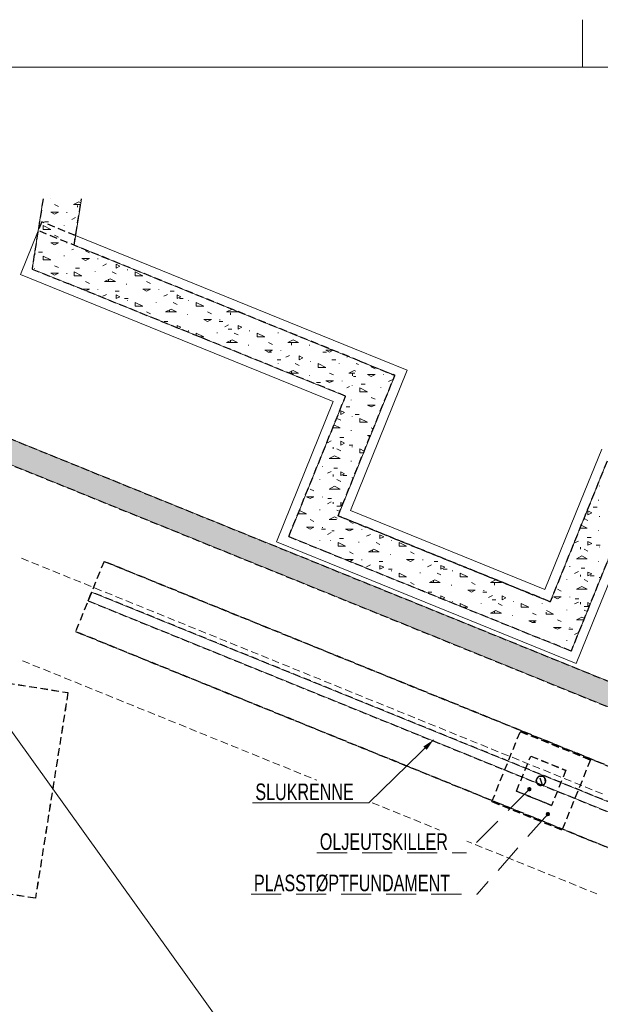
# Model space of a CAD drawing. Header units: millimetres. Extents: x 58962 to 143062, y 63981 to 123381.
# Tile 15 of 17: x 87063 to 99340, y 102577 to 123381. Entities that reach past the tile are written whole.
import ezdxf

# ---------------------------------------------------------------- set-up
doc = ezdxf.new("R2010")
doc.units = ezdxf.units.MM
doc.header["$LTSCALE"] = 100
for name, pattern in [('DASHEDX2', [9.525, 6.35, -3.175]), ('HIDDEN', [2.38125, 1.5875, -0.79375]), ('XKITLINE00', [0])]:
    doc.linetypes.add(name, pattern=pattern)
for name, color, linetype, lineweight in [('GraphicObject', 6, 'Continuous', 0), ('OtherObjectType', 1, 'Continuous', 0), ('Part', 2, 'Continuous', 0), ('Part_Hidden', 7, 'Continuous', 0), ('PartMark', 3, 'Continuous', 0)]:
    doc.layers.add(name, color=color, linetype=linetype, lineweight=lineweight)
doc.styles.add('ARIAL_NARROW', font='ARIALN.TTF')

msp = doc.modelspace()

# ---------------------------------------------------------------- hatches: boundary and pattern name
at = {"layer": 'Part'}
msp.add_hatch(color=253, dxfattribs=at).paths.add_polyline_path([(80562, 116537), (80645, 117043), (110812, 104820), (110624, 104356)], flags=17)
at = {"layer": 'PartMark'}
for points in [[(95813, 108164), (95669, 107954), (95599, 108025)], [(97805, 107158), (97805, 107158), (97806, 107158), (97807, 107159), (97808, 107159), (97808, 107159), (97809, 107159), (97810, 107160), (97810, 107160), (97811, 107160), (97812, 107160), (97813, 107160), (97813, 107161), (97814, 107161), (97815, 107161), (97815, 107161), (97816, 107162), (97817, 107162), (97817, 107162), (97818, 107162), (97819, 107162), (97819, 107162), (97820, 107163), (97821, 107163), (97821, 107163), (97822, 107163), (97823, 107163), (97823, 107163), (97824, 107164), (97825, 107164), (97825, 107164), (97826, 107164), (97827, 107164), (97827, 107164), (97828, 107164), (97828, 107164), (97829, 107165), (97830, 107165), (97830, 107165), (97831, 107165), (97832, 107165), (97832, 107165), (97833, 107165), (97833, 107165), (97834, 107165), (97835, 107165), (97835, 107165), (97836, 107166), (97836, 107166), (97837, 107166), (97838, 107166), (97838, 107166), (97839, 107166), (97839, 107166), (97840, 107166), (97841, 107166), (97841, 107166), (97842, 107166), (97842, 107166), (97843, 107166), (97843, 107166), (97844, 107166), (97844, 107166), (97845, 107166), (97846, 107166), (97846, 107166), (97847, 107166), (97847, 107166), (97848, 107166), (97848, 107166), (97849, 107166), (97849, 107166), (97850, 107166), (97850, 107165), (97851, 107165), (97851, 107165), (97852, 107165), (97852, 107165), (97853, 107165), (97853, 107165), (97854, 107165), (97854, 107165), (97855, 107165), (97855, 107165), (97856, 107165), (97856, 107164), (97857, 107164), (97857, 107164), (97858, 107164), (97858, 107164), (97859, 107164), (97859, 107164), (97859, 107164), (97860, 107163), (97860, 107163), (97861, 107163), (97861, 107163), (97862, 107163), (97862, 107163), (97862, 107162), (97863, 107162), (97863, 107162), (97864, 107162), (97864, 107162), (97864, 107161), (97865, 107161), (97865, 107161), (97866, 107161), (97866, 107161), (97866, 107160), (97867, 107160), (97867, 107160), (97868, 107160), (97868, 107159), (97868, 107159), (97869, 107159), (97869, 107159), (97869, 107158), (97870, 107158), (97870, 107158), (97870, 107158), (97871, 107157), (97871, 107157), (97871, 107157), (97872, 107157), (97872, 107156), (97872, 107156), (97873, 107156), (97873, 107155), (97873, 107155), (97873, 107155), (97874, 107154), (97874, 107154), (97874, 107154), (97875, 107153), (97875, 107153), (97875, 107153), (97875, 107152), (97876, 107152), (97876, 107152), (97876, 107151), (97876, 107151), (97877, 107151), (97877, 107150), (97877, 107150), (97877, 107150), (97878, 107149), (97878, 107149), (97878, 107148), (97878, 107148), (97878, 107148), (97879, 107147), (97879, 107147), (97879, 107146), (97879, 107146), (97879, 107146), (97880, 107145), (97880, 107145), (97880, 107144), (97880, 107144), (97880, 107144), (97880, 107143), (97880, 107143), (97881, 107142), (97881, 107142), (97881, 107141), (97881, 107141), (97881, 107140), (97881, 107140), (97881, 107139), (97882, 107139), (97882, 107139), (97882, 107138), (97882, 107138), (97882, 107137), (97882, 107137), (97882, 107136), (97882, 107136), (97882, 107135), (97882, 107135), (97882, 107134), (97883, 107134), (97883, 107133), (97883, 107133), (97883, 107132), (97883, 107132), (97883, 107131), (97883, 107130), (97883, 107130), (97883, 107129), (97883, 107129), (97883, 107128), (97883, 107128), (97883, 107127), (97883, 107127), (97883, 107126), (97883, 107126), (97883, 107125), (97883, 107124), (97883, 107124), (97883, 107123), (97883, 107123), (97883, 107122), (97883, 107121), (97883, 107121), (97883, 107120), (97883, 107120), (97883, 107119), (97883, 107119), (97883, 107118), (97883, 107117), (97882, 107117), (97882, 107116), (97882, 107115), (97882, 107115), (97882, 107114), (97882, 107114), (97882, 107113), (97882, 107112), (97882, 107112), (97882, 107111), (97882, 107110), (97881, 107110), (97881, 107109), (97881, 107109), (97881, 107108), (97881, 107107), (97881, 107107), (97881, 107106), (97880, 107105), (97880, 107105), (97880, 107104), (97880, 107103), (97880, 107103), (97880, 107102), (97880, 107101), (97879, 107101), (97879, 107100), (97879, 107099), (97879, 107098), (97879, 107098), (97878, 107097), (97878, 107096), (97878, 107096), (97878, 107095), (97878, 107094), (97877, 107094), (97877, 107093), (97877, 107092), (97877, 107091), (97876, 107091), (97876, 107090), (97876, 107089), (97876, 107089), (97875, 107088), (97875, 107087), (97874, 107087), (97874, 107087), (97873, 107086), (97872, 107086), (97872, 107086), (97871, 107086), (97870, 107085), (97869, 107085), (97869, 107085), (97868, 107085), (97867, 107084), (97867, 107084), (97866, 107084), (97865, 107084), (97865, 107084), (97864, 107083), (97863, 107083), (97862, 107083), (97862, 107083), (97861, 107083), (97860, 107082), (97860, 107082), (97859, 107082), (97858, 107082), (97858, 107082), (97857, 107082), (97856, 107081), (97856, 107081), (97855, 107081), (97854, 107081), (97854, 107081), (97853, 107081), (97853, 107081), (97852, 107080), (97851, 107080), (97851, 107080), (97850, 107080), (97849, 107080), (97849, 107080), (97848, 107080), (97847, 107080), (97847, 107080), (97846, 107080), (97846, 107079), (97845, 107079), (97844, 107079), (97844, 107079), (97843, 107079), (97843, 107079), (97842, 107079), (97841, 107079), (97841, 107079), (97840, 107079), (97840, 107079), (97839, 107079), (97839, 107079), (97838, 107079), (97837, 107079), (97837, 107079), (97836, 107079), (97836, 107079), (97835, 107079), (97835, 107079), (97834, 107079), (97834, 107079), (97833, 107079), (97832, 107079), (97832, 107079), (97831, 107079), (97831, 107079), (97830, 107079), (97830, 107079), (97829, 107079), (97829, 107079), (97828, 107079), (97828, 107079), (97827, 107079), (97827, 107080), (97826, 107080), (97826, 107080), (97825, 107080), (97825, 107080), (97824, 107080), (97824, 107080), (97823, 107080), (97823, 107080), (97822, 107080), (97822, 107081), (97821, 107081), (97821, 107081), (97821, 107081), (97820, 107081), (97820, 107081), (97819, 107081), (97819, 107082), (97818, 107082), (97818, 107082), (97818, 107082), (97817, 107082), (97817, 107082), (97816, 107083), (97816, 107083), (97815, 107083), (97815, 107083), (97815, 107083), (97814, 107083), (97814, 107084), (97813, 107084), (97813, 107084), (97813, 107084), (97812, 107085), (97812, 107085), (97812, 107085), (97811, 107085), (97811, 107086), (97811, 107086), (97810, 107086), (97810, 107086), (97809, 107087), (97809, 107087), (97809, 107087), (97808, 107087), (97808, 107088), (97808, 107088), (97808, 107088), (97807, 107088), (97807, 107089), (97807, 107089), (97806, 107089), (97806, 107090), (97806, 107090), (97805, 107090), (97805, 107091), (97805, 107091), (97805, 107091), (97804, 107092), (97804, 107092), (97804, 107092), (97804, 107093), (97803, 107093), (97803, 107093), (97803, 107094), (97803, 107094), (97802, 107094), (97802, 107095), (97802, 107095), (97802, 107095), (97801, 107096), (97801, 107096), (97801, 107097), (97801, 107097), (97801, 107097), (97800, 107098), (97800, 107098), (97800, 107099), (97800, 107099), (97800, 107099), (97799, 107100), (97799, 107100), (97799, 107101), (97799, 107101), (97799, 107102), (97799, 107102), (97798, 107103), (97798, 107103), (97798, 107103), (97798, 107104), (97798, 107104), (97798, 107105), (97798, 107105), (97798, 107106), (97797, 107106), (97797, 107107), (97797, 107107), (97797, 107108), (97797, 107108), (97797, 107109), (97797, 107109), (97797, 107110), (97797, 107110), (97797, 107111), (97797, 107111), (97796, 107112), (97796, 107112), (97796, 107113), (97796, 107113), (97796, 107114), (97796, 107114), (97796, 107115), (97796, 107115), (97796, 107116), (97796, 107116), (97796, 107117), (97796, 107118), (97796, 107118), (97796, 107119), (97796, 107119), (97796, 107120), (97796, 107120), (97796, 107121), (97796, 107121), (97796, 107122), (97796, 107123), (97796, 107123), (97796, 107124), (97796, 107124), (97796, 107125), (97796, 107126), (97796, 107126), (97796, 107127), (97797, 107127), (97797, 107128), (97797, 107129), (97797, 107129), (97797, 107130), (97797, 107130), (97797, 107131), (97797, 107132), (97797, 107132), (97797, 107133), (97797, 107134), (97798, 107134), (97798, 107135), (97798, 107136), (97798, 107136), (97798, 107137), (97798, 107138), (97798, 107138), (97798, 107139), (97799, 107139), (97799, 107140), (97799, 107141), (97799, 107141), (97799, 107142), (97799, 107143), (97800, 107144), (97800, 107144), (97800, 107145), (97800, 107146), (97800, 107146), (97801, 107147), (97801, 107148), (97801, 107148), (97801, 107149), (97801, 107150), (97802, 107150), (97802, 107151), (97802, 107152), (97802, 107153), (97803, 107153), (97803, 107154), (97803, 107155), (97803, 107155), (97803, 107156), (97804, 107157), (97804, 107158)], [(98194, 106629), (98195, 106630), (98195, 106630), (98196, 106630), (98197, 106630), (98198, 106631), (98198, 106631), (98199, 106631), (98200, 106632), (98200, 106632), (98201, 106632), (98202, 106632), (98202, 106633), (98203, 106633), (98204, 106633), (98204, 106633), (98205, 106634), (98206, 106634), (98206, 106634), (98207, 106634), (98208, 106634), (98208, 106635), (98209, 106635), (98210, 106635), (98210, 106635), (98211, 106636), (98212, 106636), (98212, 106636), (98213, 106636), (98214, 106636), (98214, 106636), (98215, 106637), (98216, 106637), (98216, 106637), (98217, 106637), (98217, 106637), (98218, 106637), (98219, 106638), (98219, 106638), (98220, 106638), (98220, 106638), (98221, 106638), (98222, 106638), (98222, 106638), (98223, 106638), (98224, 106638), (98224, 106639), (98225, 106639), (98225, 106639), (98226, 106639), (98226, 106639), (98227, 106639), (98228, 106639), (98228, 106639), (98229, 106639), (98229, 106639), (98230, 106639), (98231, 106639), (98231, 106639), (98232, 106639), (98232, 106639), (98233, 106639), (98233, 106639), (98234, 106639), (98234, 106639), (98235, 106639), (98235, 106639), (98236, 106639), (98237, 106639), (98237, 106639), (98238, 106639), (98238, 106639), (98239, 106639), (98239, 106639), (98240, 106639), (98240, 106639), (98241, 106639), (98241, 106639), (98242, 106639), (98242, 106639), (98243, 106639), (98243, 106639), (98244, 106639), (98244, 106639), (98245, 106639), (98245, 106639), (98246, 106639), (98246, 106639), (98247, 106638), (98247, 106638), (98247, 106638), (98248, 106638), (98248, 106638), (98249, 106638), (98249, 106638), (98250, 106638), (98250, 106637), (98251, 106637), (98251, 106637), (98251, 106637), (98252, 106637), (98252, 106637), (98253, 106637), (98253, 106636), (98254, 106636), (98254, 106636), (98254, 106636), (98255, 106636), (98255, 106635), (98255, 106635), (98256, 106635), (98256, 106635), (98257, 106635), (98257, 106634), (98257, 106634), (98258, 106634), (98258, 106634), (98258, 106633), (98259, 106633), (98259, 106633), (98260, 106633), (98260, 106632), (98260, 106632), (98261, 106632), (98261, 106632), (98261, 106631), (98262, 106631), (98262, 106631), (98262, 106631), (98262, 106630), (98263, 106630), (98263, 106630), (98263, 106629), (98264, 106629), (98264, 106629), (98264, 106628), (98265, 106628), (98265, 106628), (98265, 106627), (98265, 106627), (98266, 106627), (98266, 106626), (98266, 106626), (98266, 106626), (98267, 106625), (98267, 106625), (98267, 106625), (98267, 106624), (98268, 106624), (98268, 106624), (98268, 106623), (98268, 106623), (98269, 106622), (98269, 106622), (98269, 106622), (98269, 106621), (98269, 106621), (98270, 106620), (98270, 106620), (98270, 106620), (98270, 106619), (98270, 106619), (98271, 106618), (98271, 106618), (98271, 106617), (98271, 106617), (98271, 106617), (98271, 106616), (98272, 106616), (98272, 106615), (98272, 106615), (98272, 106614), (98272, 106614), (98272, 106613), (98272, 106613), (98272, 106612), (98273, 106612), (98273, 106611), (98273, 106611), (98273, 106610), (98273, 106610), (98273, 106609), (98273, 106609), (98273, 106608), (98273, 106608), (98273, 106607), (98274, 106607), (98274, 106606), (98274, 106606), (98274, 106605), (98274, 106605), (98274, 106604), (98274, 106604), (98274, 106603), (98274, 106602), (98274, 106602), (98274, 106601), (98274, 106601), (98274, 106600), (98274, 106600), (98274, 106599), (98274, 106598), (98274, 106598), (98274, 106597), (98274, 106597), (98274, 106596), (98274, 106596), (98274, 106595), (98274, 106594), (98274, 106594), (98274, 106593), (98274, 106592), (98274, 106592), (98274, 106591), (98274, 106591), (98274, 106590), (98274, 106589), (98274, 106589), (98274, 106588), (98274, 106587), (98273, 106587), (98273, 106586), (98273, 106586), (98273, 106585), (98273, 106584), (98273, 106584), (98273, 106583), (98273, 106582), (98273, 106582), (98273, 106581), (98272, 106580), (98272, 106580), (98272, 106579), (98272, 106578), (98272, 106578), (98272, 106577), (98272, 106576), (98272, 106575), (98271, 106575), (98271, 106574), (98271, 106573), (98271, 106573), (98271, 106572), (98271, 106571), (98270, 106571), (98270, 106570), (98270, 106569), (98270, 106568), (98270, 106568), (98269, 106567), (98269, 106566), (98269, 106566), (98269, 106565), (98269, 106564), (98268, 106563), (98268, 106563), (98268, 106562), (98267, 106562), (98266, 106562), (98265, 106561), (98265, 106561), (98264, 106561), (98263, 106561), (98263, 106560), (98262, 106560), (98261, 106560), (98261, 106559), (98260, 106559), (98259, 106559), (98259, 106559), (98258, 106558), (98257, 106558), (98257, 106558), (98256, 106558), (98255, 106558), (98254, 106557), (98254, 106557), (98253, 106557), (98253, 106557), (98252, 106556), (98251, 106556), (98251, 106556), (98250, 106556), (98249, 106556), (98249, 106555), (98248, 106555), (98247, 106555), (98247, 106555), (98246, 106555), (98245, 106555), (98245, 106554), (98244, 106554), (98244, 106554), (98243, 106554), (98242, 106554), (98242, 106554), (98241, 106554), (98240, 106554), (98240, 106553), (98239, 106553), (98239, 106553), (98238, 106553), (98237, 106553), (98237, 106553), (98236, 106553), (98236, 106553), (98235, 106553), (98234, 106553), (98234, 106552), (98233, 106552), (98233, 106552), (98232, 106552), (98232, 106552), (98231, 106552), (98230, 106552), (98230, 106552), (98229, 106552), (98229, 106552), (98228, 106552), (98228, 106552), (98227, 106552), (98227, 106552), (98226, 106552), (98226, 106552), (98225, 106552), (98224, 106552), (98224, 106552), (98223, 106552), (98223, 106552), (98222, 106552), (98222, 106552), (98221, 106552), (98221, 106552), (98220, 106552), (98220, 106552), (98219, 106552), (98219, 106552), (98218, 106553), (98218, 106553), (98217, 106553), (98217, 106553), (98216, 106553), (98216, 106553), (98216, 106553), (98215, 106553), (98215, 106553), (98214, 106553), (98214, 106553), (98213, 106554), (98213, 106554), (98212, 106554), (98212, 106554), (98211, 106554), (98211, 106554), (98211, 106554), (98210, 106555), (98210, 106555), (98209, 106555), (98209, 106555), (98208, 106555), (98208, 106555), (98208, 106556), (98207, 106556), (98207, 106556), (98206, 106556), (98206, 106556), (98206, 106557), (98205, 106557), (98205, 106557), (98205, 106557), (98204, 106557), (98204, 106558), (98203, 106558), (98203, 106558), (98203, 106558), (98202, 106559), (98202, 106559), (98202, 106559), (98201, 106559), (98201, 106560), (98201, 106560), (98200, 106560), (98200, 106560), (98200, 106561), (98199, 106561), (98199, 106561), (98199, 106562), (98198, 106562), (98198, 106562), (98198, 106562), (98198, 106563), (98197, 106563), (98197, 106563), (98197, 106564), (98196, 106564), (98196, 106564), (98196, 106565), (98196, 106565), (98195, 106565), (98195, 106566), (98195, 106566), (98195, 106566), (98194, 106567), (98194, 106567), (98194, 106568), (98194, 106568), (98193, 106568), (98193, 106569), (98193, 106569), (98193, 106570), (98193, 106570), (98192, 106570), (98192, 106571), (98192, 106571), (98192, 106572), (98192, 106572), (98191, 106572), (98191, 106573), (98191, 106573), (98191, 106574), (98191, 106574), (98191, 106575), (98190, 106575), (98190, 106575), (98190, 106576), (98190, 106576), (98190, 106577), (98190, 106577), (98189, 106578), (98189, 106578), (98189, 106579), (98189, 106579), (98189, 106580), (98189, 106580), (98189, 106581), (98189, 106581), (98189, 106582), (98188, 106582), (98188, 106583), (98188, 106583), (98188, 106584), (98188, 106584), (98188, 106585), (98188, 106585), (98188, 106586), (98188, 106586), (98188, 106587), (98188, 106587), (98188, 106588), (98188, 106589), (98188, 106589), (98188, 106590), (98188, 106590), (98188, 106591), (98187, 106591), (98187, 106592), (98187, 106592), (98187, 106593), (98187, 106594), (98187, 106594), (98187, 106595), (98187, 106595), (98187, 106596), (98187, 106597), (98188, 106597), (98188, 106598), (98188, 106598), (98188, 106599), (98188, 106600), (98188, 106600), (98188, 106601), (98188, 106602), (98188, 106602), (98188, 106603), (98188, 106603), (98188, 106604), (98188, 106605), (98188, 106605), (98188, 106606), (98188, 106607), (98188, 106607), (98189, 106608), (98189, 106609), (98189, 106609), (98189, 106610), (98189, 106611), (98189, 106611), (98189, 106612), (98189, 106613), (98189, 106613), (98190, 106614), (98190, 106615), (98190, 106615), (98190, 106616), (98190, 106617), (98190, 106617), (98190, 106618), (98191, 106619), (98191, 106620), (98191, 106620), (98191, 106621), (98191, 106622), (98192, 106622), (98192, 106623), (98192, 106624), (98192, 106625), (98192, 106625), (98192, 106626), (98193, 106627), (98193, 106627), (98193, 106628), (98193, 106629)]]:
    msp.add_hatch(color=7, dxfattribs=at).paths.add_polyline_path(points, flags=17)

# ---------------------------------------------------------------- linework, layer by layer
at = {"layer": 'GraphicObject', "color": 3, "linetype": 'Continuous', "lineweight": 0}
msp.add_line((80643, 117044), (93139, 99641), dxfattribs=at)
at = {"layer": 'OtherObjectType', "color": 2, "linetype": 'Continuous', "lineweight": 0}
msp.add_line((98962, 122381), (98962, 123381), dxfattribs=at)
at = {"layer": 'OtherObjectType', "color": 1, "linetype": 'Continuous', "lineweight": 0}
msp.add_line((142062, 122381), (61962, 122381), dxfattribs=at)
at = {"layer": 'Part', "color": 7, "linetype": 'XKITLINE00', "lineweight": 0}
for p, q in [((87324, 118113), (87558, 119595)), ((88213, 118616), (88368, 119595)), ((87452, 118923), (87077, 117998)), ((94144, 116426), (88245, 118818)), ((88213, 118616), (94255, 116169)), ((87077, 117998), (93693, 115314)), ((87324, 118113), (88085, 117805)), ((88085, 117805), (93955, 115428)), ((110815, 104818), (80645, 117043)), ((112361, 104193), (80715, 117015)), ((81038, 116344), (110624, 104356)), ((95256, 115975), (94144, 116426)), ((94957, 115882), (94254, 116167)), ((94254, 116166), (94254, 116166)), ((94254, 116166), (94996, 115866)), ((94255, 116169), (94255, 116169)), ((95256, 115975), (94056, 113013)), ((93794, 112900), (94996, 115866)), ((93693, 115314), (92493, 112352)), ((92752, 112459), (93955, 115428)), ((93955, 115428), (93954, 115428)), ((98921, 113198), (99372, 114310)), ((99482, 114050), (98281, 111084)), ((98281, 111084), (99482, 114050)), ((98921, 113198), (98170, 111344)), ((98170, 111344), (94056, 113013)), ((98722, 110042), (99923, 113008)), ((93794, 112900), (98281, 111084)), ((100034, 112747), (99283, 110893)), ((92493, 112352), (93605, 111901)), ((92752, 112459), (93494, 112159)), ((93494, 112159), (97980, 110342)), ((98832, 109781), (93605, 111901)), ((88508, 111102), (88584, 111287)), ((88508, 111102), (88508, 111102)), ((107043, 103586), (88508, 111102)), ((88584, 111287), (88584, 111287)), ((107118, 103771), (88584, 111287)), ((99283, 110893), (98832, 109781)), ((97980, 110342), (98722, 110042))]:
    msp.add_line(p, q, dxfattribs=at)
at = {"layer": 'Part', "color": 4, "linetype": 'XKITLINE00', "lineweight": 0}
for p, q in [((87558, 119595), (87558, 119595)), ((87719, 119595), (87719, 119595)), ((87881, 119433), (87800, 119474)), ((88203, 119474), (88317, 119531)), ((88203, 119474), (88349, 119474)), ((88284, 119417), (88284, 119458)), ((88355, 119512), (88317, 119531)), ((87719, 119312), (87881, 119312)), ((87800, 119272), (87719, 119312)), ((87800, 119272), (87881, 119312)), ((88062, 119302), (88062, 119312)), ((87558, 118950), (87558, 119030)), ((87719, 118950), (87558, 119030)), ((87590, 119111), (87671, 119111)), ((88002, 119030), (88002, 119040)), ((88163, 119161), (88244, 119202)), ((87558, 118950), (87719, 118950)), ((87881, 118788), (87800, 118829)), ((88203, 118829), (88251, 118852)), ((88203, 118829), (88247, 118829)), ((87719, 118667), (87881, 118667)), ((87800, 118627), (87719, 118667)), ((87800, 118627), (87881, 118667)), ((88062, 118657), (88062, 118667)), ((88213, 118616), (88213, 118616)), ((87397, 118425), (87397, 118435)), ((87461, 118466), (87542, 118466)), ((87558, 118304), (87558, 118385)), ((87719, 118304), (87558, 118385)), ((88002, 118385), (88002, 118395)), ((88163, 118516), (88201, 118535)), ((88536, 118455), (88455, 118495)), ((87558, 118304), (87719, 118304)), ((87881, 118143), (87800, 118183)), ((88375, 118334), (88536, 118334)), ((88455, 118293), (88375, 118334)), ((88455, 118293), (88536, 118334)), ((88717, 118324), (88717, 118334)), ((88818, 118183), (88899, 118223)), ((89101, 118132), (89101, 118213)), ((89181, 118172), (89101, 118213)), ((89101, 118132), (89181, 118172)), ((87377, 118123), (87377, 118133)), ((87719, 118022), (87881, 118022)), ((87800, 117982), (87719, 118022)), ((87800, 117982), (87881, 118022)), ((88062, 118012), (88062, 118022)), ((88213, 117971), (88213, 118051)), ((88375, 117971), (88213, 118051)), ((88213, 117971), (88375, 117971)), ((88246, 118132), (88326, 118132)), ((88657, 118051), (88657, 118062)), ((89101, 118011), (89020, 118051)), ((89342, 118092), (89342, 118102)), ((89407, 118132), (89408, 118132)), ((89504, 117971), (89504, 118051)), ((89665, 117971), (89504, 118051)), ((89504, 117971), (89665, 117971)), ((88536, 117810), (88455, 117850)), ((88859, 117850), (88973, 117907)), ((88859, 117850), (89087, 117850)), ((88939, 117858), (88939, 117898)), ((89087, 117850), (88973, 117907)), ((89322, 117789), (89322, 117799)), ((89826, 117810), (89746, 117850)), ((90230, 117793), (90230, 117799)), ((88375, 117689), (88536, 117689)), ((88386, 117683), (88375, 117689)), ((88463, 117652), (88536, 117689)), ((88717, 117678), (88717, 117689)), ((88818, 117537), (88899, 117578)), ((89084, 117648), (89165, 117648)), ((89101, 117487), (89101, 117568)), ((89181, 117527), (89101, 117568)), ((89665, 117689), (89826, 117689)), ((89746, 117648), (89665, 117689)), ((89746, 117648), (89826, 117689)), ((90008, 117678), (90008, 117689)), ((90109, 117537), (90189, 117578)), ((90246, 117648), (90326, 117648)), ((90391, 117487), (90391, 117568)), ((90471, 117527), (90391, 117568)), ((89101, 117487), (89181, 117527)), ((89278, 117487), (89359, 117487)), ((89342, 117447), (89342, 117457)), ((89504, 117326), (89504, 117406)), ((89665, 117326), (89504, 117406)), ((89947, 117406), (89947, 117416)), ((90391, 117366), (90310, 117406)), ((90391, 117487), (90471, 117527)), ((90439, 117487), (90520, 117487)), ((90633, 117447), (90633, 117457)), ((90794, 117326), (90794, 117406)), ((90955, 117326), (90794, 117406)), ((89504, 117326), (89665, 117326)), ((89826, 117164), (89746, 117205)), ((90149, 117205), (90263, 117262)), ((90149, 117205), (90377, 117205)), ((90230, 117213), (90230, 117253)), ((90377, 117205), (90263, 117262)), ((90613, 117144), (90613, 117154)), ((90794, 117326), (90955, 117326)), ((91117, 117164), (91036, 117205)), ((91439, 117205), (91553, 117262)), ((91439, 117205), (91667, 117205)), ((91520, 117148), (91520, 117189)), ((91667, 117205), (91553, 117262)), ((90008, 117033), (90008, 117043)), ((90117, 117003), (90197, 117003)), ((90391, 116871), (90391, 116922)), ((90471, 116882), (90391, 116922)), ((90955, 117043), (91117, 117043)), ((91036, 117003), (90955, 117043)), ((91036, 117003), (91117, 117043)), ((91278, 117003), (91359, 117003)), ((91298, 117033), (91298, 117043)), ((91399, 116892), (91480, 116933)), ((91681, 116842), (91681, 116922)), ((91762, 116882), (91681, 116922)), ((90423, 116858), (90471, 116882)), ((90633, 116801), (90633, 116812)), ((90794, 116708), (90794, 116761)), ((90955, 116681), (90794, 116761)), ((91238, 116761), (91238, 116771)), ((91471, 116842), (91552, 116842)), ((91681, 116721), (91601, 116761)), ((91681, 116842), (91762, 116882)), ((91923, 116801), (91923, 116812)), ((92084, 116681), (92084, 116761)), ((92246, 116681), (92084, 116761)), ((92528, 116761), (92528, 116771)), ((90861, 116681), (90955, 116681)), ((91439, 116560), (91553, 116617)), ((91439, 116560), (91667, 116560)), ((91520, 116568), (91520, 116608)), ((91667, 116560), (91553, 116617)), ((91903, 116499), (91903, 116509)), ((92084, 116681), (92246, 116681)), ((92407, 116519), (92326, 116560)), ((92730, 116560), (92844, 116617)), ((92730, 116560), (92958, 116560)), ((92810, 116503), (92810, 116543)), ((92958, 116560), (92844, 116617)), ((93193, 116499), (93193, 116509)), ((92246, 116398), (92407, 116398)), ((92326, 116358), (92246, 116398)), ((92310, 116358), (92391, 116358)), ((92326, 116358), (92407, 116398)), ((92588, 116388), (92588, 116398)), ((93471, 116358), (93552, 116358)), ((93536, 116398), (93689, 116398)), ((93617, 116358), (93536, 116398)), ((93617, 116358), (93694, 116396)), ((92504, 116197), (92584, 116197)), ((92528, 116116), (92528, 116126)), ((92689, 116247), (92770, 116287)), ((92971, 116076), (92891, 116116)), ((92971, 116197), (92971, 116277)), ((93052, 116237), (92971, 116277)), ((92971, 116197), (93052, 116237)), ((93213, 116156), (93213, 116166)), ((93375, 116035), (93375, 116116)), ((93536, 116035), (93375, 116116)), ((93665, 116197), (93746, 116197)), ((93818, 116116), (93818, 116126)), ((93980, 116247), (94017, 116266)), ((94224, 116094), (94181, 116116)), ((92740, 115920), (92844, 115971)), ((92753, 115914), (92958, 115914)), ((92810, 115922), (92810, 115963)), ((92958, 115914), (92844, 115971)), ((93375, 116035), (93536, 116035)), ((93697, 115874), (93617, 115914)), ((94020, 115914), (94134, 115971)), ((94020, 115914), (94151, 115914)), ((94101, 115858), (94101, 115898)), ((94168, 115954), (94134, 115971)), ((94415, 115884), (94577, 115884)), ((94496, 115844), (94415, 115884)), ((94577, 116005), (94496, 116045)), ((94496, 115844), (94577, 115884)), ((94758, 115874), (94758, 115884)), ((93193, 115854), (93193, 115864)), ((93342, 115713), (93423, 115713)), ((93536, 115753), (93697, 115753)), ((93617, 115713), (93536, 115753)), ((93617, 115713), (93697, 115753)), ((93879, 115743), (93879, 115753)), ((94123, 115844), (94173, 115844)), ((94286, 115682), (94367, 115682)), ((94859, 115733), (94940, 115773)), ((93980, 115602), (94036, 115630)), ((94093, 115642), (94093, 115652)), ((94254, 115521), (94254, 115602)), ((94415, 115521), (94254, 115602)), ((94254, 115521), (94415, 115521)), ((94698, 115602), (94698, 115612)), ((94073, 115340), (94073, 115350)), ((94577, 115360), (94496, 115400)), ((93851, 115037), (93851, 115118)), ((93932, 115078), (93851, 115118)), ((93851, 115037), (93932, 115078)), ((93964, 115199), (94044, 115199)), ((94415, 115239), (94577, 115239)), ((94496, 115199), (94415, 115239)), ((94496, 115199), (94577, 115239)), ((93851, 114916), (93770, 114957)), ((94093, 114997), (94093, 115007)), ((94157, 115037), (94238, 115037)), ((94254, 114876), (94254, 114957)), ((94415, 114876), (94254, 114957)), ((94254, 114876), (94415, 114876)), ((93682, 114755), (93837, 114755)), ((93701, 114801), (93723, 114812)), ((93837, 114755), (93723, 114812)), ((94073, 114695), (94073, 114705)), ((94537, 114734), (94496, 114755)), ((93569, 114442), (93649, 114483)), ((93835, 114553), (93915, 114553)), ((93851, 114392), (93851, 114473)), ((93932, 114432), (93851, 114473)), ((93851, 114392), (93932, 114432)), ((94415, 114594), (94480, 114594)), ((94469, 114567), (94415, 114594)), ((93690, 114311), (93690, 114352)), ((93851, 114271), (93770, 114311)), ((94028, 114392), (94109, 114392)), ((94093, 114352), (94093, 114362)), ((94254, 114231), (94254, 114311)), ((94347, 114265), (94254, 114311)), ((94254, 114231), (94333, 114231)), ((93609, 114110), (93723, 114167)), ((93609, 114110), (93837, 114110)), ((93837, 114110), (93723, 114167)), ((94073, 114049), (94073, 114059)), ((93468, 113938), (93468, 113949)), ((93569, 113797), (93649, 113838)), ((93706, 113908), (93786, 113908)), ((93851, 113747), (93851, 113828)), ((93932, 113787), (93851, 113828)), ((93407, 113666), (93407, 113676)), ((93690, 113731), (93690, 113771)), ((93851, 113626), (93770, 113666)), ((93851, 113747), (93932, 113787)), ((93899, 113747), (93980, 113747)), ((94093, 113707), (94093, 113717)), ((93286, 113424), (93206, 113465)), ((93609, 113465), (93723, 113522)), ((93609, 113465), (93837, 113465)), ((93837, 113465), (93723, 113522)), ((99321, 113525), (99321, 113535)), ((93125, 113303), (93286, 113303)), ((93206, 113263), (93125, 113303)), ((93206, 113263), (93286, 113303)), ((93468, 113293), (93468, 113303)), ((93569, 113152), (93649, 113192)), ((93577, 113263), (93657, 113263)), ((93690, 113150), (93690, 113190)), ((93851, 113102), (93851, 113182)), ((93899, 113158), (93851, 113182)), ((99301, 113223), (99301, 113233)), ((92964, 112940), (92964, 112981)), ((93125, 112940), (92977, 113014)), ((93407, 113021), (93407, 113031)), ((93770, 113102), (93851, 113102)), ((93831, 112991), (93770, 113021)), ((93851, 113102), (93882, 113117)), ((99079, 112921), (99079, 113001)), ((99160, 112961), (99079, 113001)), ((99192, 113082), (99273, 113082)), ((92964, 112940), (93125, 112940)), ((93286, 112779), (93206, 112820)), ((93609, 112820), (93723, 112877)), ((93609, 112820), (93761, 112820)), ((93774, 112851), (93723, 112877)), ((93794, 112900), (93794, 112900)), ((94116, 112739), (94036, 112779)), ((99079, 112800), (98998, 112840)), ((99079, 112921), (99160, 112961)), ((99321, 112880), (99321, 112890)), ((93125, 112658), (93286, 112658)), ((93206, 112618), (93125, 112658)), ((93206, 112618), (93286, 112658)), ((93448, 112618), (93528, 112618)), ((93468, 112648), (93468, 112658)), ((93569, 112507), (93649, 112547)), ((93663, 112578), (93713, 112578)), ((93955, 112618), (94116, 112618)), ((94036, 112578), (93955, 112618)), ((94036, 112578), (94116, 112618)), ((94298, 112608), (94298, 112618)), ((98911, 112638), (99065, 112638)), ((98929, 112684), (98951, 112695)), ((99065, 112638), (98951, 112695)), ((99301, 112578), (99301, 112588)), ((92964, 112373), (92964, 112376)), ((92993, 112362), (92964, 112376)), ((93407, 112376), (93407, 112386)), ((93633, 112376), (93633, 112386)), ((93826, 112416), (93907, 112416)), ((94237, 112336), (94237, 112346)), ((94399, 112467), (94479, 112507)), ((94681, 112416), (94681, 112497)), ((94762, 112457), (94681, 112497)), ((94681, 112416), (94762, 112457)), ((94923, 112376), (94923, 112386)), ((94987, 112416), (94989, 112416)), ((98797, 112326), (98877, 112366)), ((99063, 112437), (99144, 112437)), ((99079, 112275), (99079, 112356)), ((99160, 112316), (99079, 112356)), ((93794, 112255), (93794, 112336)), ((93955, 112255), (93794, 112336)), ((93794, 112255), (93955, 112255)), ((94116, 112094), (94036, 112134)), ((94439, 112134), (94553, 112191)), ((94439, 112134), (94667, 112134)), ((94520, 112142), (94520, 112182)), ((94667, 112134), (94553, 112191)), ((94681, 112295), (94600, 112336)), ((95084, 112255), (95084, 112336)), ((95245, 112255), (95084, 112336)), ((95084, 112255), (95245, 112255)), ((95407, 112094), (95326, 112134)), ((98918, 112195), (98918, 112235)), ((99079, 112154), (98998, 112195)), ((99079, 112275), (99160, 112316)), ((99256, 112275), (99337, 112275)), ((99321, 112235), (99321, 112245)), ((93955, 111973), (94116, 111973)), ((93965, 111968), (93955, 111973)), ((94043, 111936), (94116, 111973)), ((94298, 111963), (94298, 111973)), ((94665, 111932), (94745, 111932)), ((94903, 112074), (94903, 112084)), ((95245, 111973), (95407, 111973)), ((95326, 111932), (95245, 111973)), ((95326, 111932), (95407, 111973)), ((95588, 111963), (95588, 111973)), ((95810, 112078), (95810, 112084)), ((95826, 111932), (95907, 111932)), ((98837, 111993), (98951, 112050)), ((98837, 111993), (99065, 111993)), ((99065, 111993), (98951, 112050)), ((99301, 111933), (99301, 111943)), ((94399, 111821), (94479, 111862)), ((94681, 111771), (94681, 111852)), ((94762, 111811), (94681, 111852)), ((94681, 111771), (94762, 111811)), ((94858, 111771), (94939, 111771)), ((94923, 111731), (94923, 111741)), ((95689, 111821), (95770, 111862)), ((95971, 111771), (95971, 111852)), ((96052, 111811), (95971, 111852)), ((95971, 111771), (96052, 111811)), ((96020, 111771), (96100, 111771)), ((96213, 111731), (96213, 111741)), ((98696, 111822), (98696, 111832)), ((98797, 111681), (98877, 111721)), ((98934, 111792), (99015, 111792)), ((95084, 111610), (95084, 111690)), ((95245, 111610), (95084, 111690)), ((95084, 111610), (95245, 111610)), ((95528, 111690), (95528, 111701)), ((95729, 111489), (95843, 111546)), ((95810, 111497), (95810, 111537)), ((95957, 111489), (95843, 111546)), ((95971, 111650), (95891, 111690)), ((96374, 111610), (96374, 111690)), ((96536, 111610), (96374, 111690)), ((96374, 111610), (96536, 111610)), ((97020, 111489), (97134, 111546)), ((97248, 111489), (97134, 111546)), ((98635, 111550), (98635, 111560)), ((98918, 111614), (98918, 111654)), ((99079, 111509), (98998, 111550)), ((99079, 111630), (99079, 111711)), ((99160, 111671), (99079, 111711)), ((99079, 111630), (99160, 111671)), ((99127, 111630), (99208, 111630)), ((99321, 111590), (99321, 111600)), ((95407, 111449), (95326, 111489)), ((95588, 111317), (95588, 111328)), ((95729, 111489), (95957, 111489)), ((96193, 111428), (96193, 111438)), ((96536, 111328), (96697, 111328)), ((96616, 111287), (96536, 111328)), ((96697, 111449), (96616, 111489)), ((96616, 111287), (96697, 111328)), ((96878, 111317), (96878, 111328)), ((97020, 111489), (97248, 111489)), ((97100, 111432), (97100, 111473)), ((98515, 111308), (98434, 111348)), ((98837, 111348), (98951, 111405)), ((98837, 111348), (99065, 111348)), ((99065, 111348), (98951, 111405)), ((95697, 111287), (95778, 111287)), ((95971, 111156), (95971, 111207)), ((96052, 111166), (95971, 111207)), ((96004, 111142), (96052, 111166)), ((96213, 111086), (96213, 111096)), ((96858, 111287), (96939, 111287)), ((96979, 111176), (97060, 111217)), ((97052, 111126), (97133, 111126)), ((97262, 111126), (97262, 111207)), ((97342, 111166), (97262, 111207)), ((97262, 111126), (97342, 111166)), ((97503, 111086), (97503, 111096)), ((98353, 111187), (98515, 111187)), ((98434, 111146), (98353, 111187)), ((98434, 111146), (98515, 111187)), ((98696, 111177), (98696, 111187)), ((98805, 111146), (98885, 111146)), ((96374, 110992), (96374, 111045)), ((96536, 110965), (96374, 111045)), ((96443, 110965), (96536, 110965)), ((96818, 111045), (96818, 111055)), ((97020, 110844), (97134, 110901)), ((97100, 110852), (97100, 110892)), ((97248, 110844), (97134, 110901)), ((97262, 111005), (97181, 111045)), ((97665, 110965), (97665, 111045)), ((97826, 110965), (97665, 111045)), ((97665, 110965), (97826, 110965)), ((98108, 111045), (98108, 111055)), ((98353, 110824), (98205, 110898)), ((98635, 110904), (98635, 110915)), ((98797, 111036), (98877, 111076)), ((98918, 111033), (98918, 111074)), ((98998, 110985), (99079, 110985)), ((99059, 110874), (98998, 110904)), ((99079, 110985), (99079, 111066)), ((99127, 111042), (99079, 111066)), ((99079, 110985), (99110, 111001)), ((97020, 110844), (97248, 110844)), ((97483, 110783), (97483, 110793)), ((97826, 110682), (97987, 110682)), ((97907, 110642), (97826, 110682)), ((97987, 110803), (97907, 110844)), ((97907, 110642), (97987, 110682)), ((98192, 110824), (98192, 110865)), ((98192, 110824), (98353, 110824)), ((98515, 110663), (98434, 110703)), ((98837, 110703), (98951, 110760)), ((98837, 110703), (98990, 110703)), ((99002, 110734), (98951, 110760)), ((97891, 110642), (97971, 110642)), ((98353, 110542), (98515, 110542)), ((98434, 110501), (98353, 110542)), ((98434, 110501), (98515, 110542)), ((98676, 110501), (98756, 110501)), ((98696, 110531), (98696, 110542)), ((98192, 110257), (98192, 110259)), ((98221, 110245), (98192, 110259)), ((98635, 110259), (98635, 110269)), ((98797, 110390), (98877, 110431))]:
    msp.add_line(p, q, dxfattribs=at)
at = {"layer": 'Part', "color": 2, "linetype": 'XKITLINE00', "lineweight": 0}
for p, q in [((87103, 112002), (87250, 111942)), ((87323, 111912), (87471, 111853)), ((87544, 111823), (87691, 111763)), ((87765, 111733), (87912, 111674)), ((87986, 111644), (88133, 111584)), ((88206, 111554), (88353, 111495)), ((88427, 111465), (88574, 111405)), ((88648, 111375), (88795, 111316)), ((88868, 111286), (89015, 111226)), ((89089, 111197), (89236, 111137)), ((89310, 111107), (89457, 111047)), ((89530, 111018), (89677, 110958)), ((89751, 110928), (89898, 110868)), ((89972, 110839), (90119, 110779)), ((90192, 110749), (90339, 110689)), ((90413, 110660), (90560, 110600)), ((90634, 110570), (90781, 110510)), ((90854, 110481), (91001, 110421)), ((91075, 110391), (91222, 110332)), ((91296, 110302), (91443, 110242)), ((91516, 110212), (91663, 110153)), ((91737, 110123), (91884, 110063)), ((91958, 110033), (92105, 109974)), ((92178, 109944), (92325, 109884)), ((92399, 109854), (92546, 109795)), ((87270, 109776), (87123, 109836)), ((87490, 109687), (87343, 109746)), ((87711, 109597), (87564, 109657)), ((92620, 109765), (92767, 109705)), ((92840, 109675), (92987, 109616)), ((87932, 109508), (87785, 109567)), ((88152, 109418), (88005, 109478)), ((93061, 109586), (93208, 109526)), ((93282, 109496), (93429, 109437)), ((88373, 109329), (88226, 109388)), ((88594, 109239), (88447, 109299)), ((93502, 109407), (93649, 109347)), ((93723, 109317), (93870, 109258)), ((93944, 109228), (94091, 109168)), ((88814, 109150), (88667, 109209)), ((89035, 109060), (88888, 109120)), ((89256, 108971), (89109, 109030)), ((94164, 109138), (94311, 109079)), ((94385, 109049), (94532, 108989)), ((89476, 108881), (89329, 108941)), ((89697, 108792), (89550, 108851)), ((94606, 108959), (94753, 108900)), ((94826, 108870), (94973, 108810)), ((89918, 108702), (89771, 108762)), ((90138, 108613), (89991, 108672)), ((95047, 108780), (95194, 108721)), ((95268, 108691), (95415, 108631)), ((95488, 108601), (95635, 108542)), ((90359, 108523), (90212, 108583)), ((90580, 108434), (90433, 108493)), ((90800, 108344), (90653, 108404)), ((95709, 108512), (95856, 108452)), ((95930, 108423), (96077, 108363)), ((91021, 108255), (90874, 108314)), ((91242, 108165), (91095, 108225)), ((96150, 108333), (96297, 108273)), ((96371, 108244), (96518, 108184)), ((91462, 108076), (91315, 108136)), ((91683, 107986), (91536, 108046)), ((96592, 108154), (96739, 108094)), ((96812, 108065), (96960, 108005)), ((97033, 107975), (97180, 107915)), ((91904, 107897), (91757, 107957)), ((92124, 107807), (91977, 107867)), ((92345, 107718), (92198, 107778)), ((97254, 107886), (97401, 107826)), ((97474, 107796), (97622, 107736)), ((92566, 107628), (92419, 107688)), ((92786, 107539), (92639, 107599)), ((97695, 107707), (97842, 107647)), ((97916, 107617), (98063, 107558)), ((93007, 107449), (92860, 107509)), ((93228, 107360), (93081, 107420)), ((98136, 107528), (98284, 107468)), ((98357, 107438), (98504, 107379)), ((98578, 107349), (98725, 107289)), ((93347, 107312), (93301, 107330)), ((98000, 107253), (98000, 107253)), ((98798, 107259), (98946, 107200)), ((99019, 107170), (99166, 107110)), ((99240, 107080), (99387, 107021)), ((94665, 106777), (94517, 106837)), ((94885, 106688), (94738, 106748)), ((95106, 106598), (94959, 106658)), ((95327, 106509), (95179, 106569)), ((95547, 106419), (95400, 106479)), ((95768, 106330), (95621, 106390)), ((95941, 106260), (95841, 106300)), ((96622, 105984), (96521, 106025)), ((96843, 105894), (96696, 105954)), ((97063, 105805), (96916, 105864)), ((97284, 105715), (97137, 105775)), ((97505, 105626), (97358, 105685)), ((97725, 105536), (97578, 105596)), ((97946, 105447), (97799, 105506)), ((98167, 105357), (98020, 105417)), ((98387, 105268), (98240, 105327)), ((98608, 105178), (98461, 105238)), ((98829, 105089), (98682, 105148)), ((99049, 104999), (98902, 105059)), ((99270, 104910), (99123, 104969))]:
    msp.add_line(p, q, dxfattribs=at)
at = {"layer": 'Part_Hidden', "linetype": 'HIDDEN', "lineweight": 25}
for p, q in [((87558, 119595), (87324, 118113)), ((87558, 119595), (87452, 118924)), ((88213, 118616), (88368, 119595)), ((87528, 119110), (87452, 118923)), ((88245, 118818), (87528, 119110)), ((94254, 116167), (87452, 118924)), ((94255, 116169), (88213, 118616)), ((87324, 118113), (88085, 117805)), ((93954, 115428), (88085, 117805)), ((110815, 104818), (80645, 117043)), ((80562, 116537), (110624, 104356)), ((94254, 116166), (94996, 115866)), ((94996, 115866), (94957, 115882)), ((93794, 112900), (94996, 115866)), ((93794, 112900), (94996, 115866)), ((92752, 112459), (93955, 115428)), ((99482, 114050), (98281, 111084)), ((99923, 113008), (98722, 110042)), ((93794, 112900), (98281, 111084)), ((98281, 111084), (93794, 112900)), ((92752, 112459), (93494, 112159)), ((93494, 112159), (97980, 110342)), ((88847, 111936), (88245, 110453)), ((88847, 111936), (88245, 110453)), ((88847, 111936), (88847, 111936)), ((88847, 111936), (107381, 104420)), ((107381, 104420), (88847, 111936)), ((88584, 111287), (88508, 111102)), ((88508, 111102), (88584, 111287)), ((88508, 111102), (107043, 103586)), ((107118, 103771), (88584, 111287)), ((88245, 110453), (88245, 110453)), ((88245, 110453), (106779, 102937)), ((106779, 102937), (88245, 110453)), ((98722, 110042), (97980, 110342)), ((83737, 109851), (88083, 109163)), ((83738, 109853), (88084, 109165)), ((88083, 109163), (87395, 104817)), ((88084, 109165), (87396, 104819)), ((88083, 109163), (88084, 109165)), ((97047, 106859), (97649, 108344)), ((97648, 108341), (99131, 107741)), ((99132, 107743), (97649, 108344)), ((97568, 107079), (97869, 107823)), ((97868, 107821), (98610, 107520)), ((97869, 107823), (98611, 107523)), ((99132, 107743), (98530, 106258)), ((98004, 107358), (97991, 107330)), ((98026, 107381), (98004, 107358)), ((98054, 107395), (98026, 107381)), ((98054, 107395), (98084, 107401)), ((98084, 107401), (98054, 107395)), ((98119, 107206), (98054, 107395)), ((98084, 107401), (98115, 107396)), ((98115, 107396), (98144, 107383)), ((98144, 107383), (98166, 107361)), ((98166, 107361), (98144, 107383)), ((98182, 107271), (98166, 107361)), ((98181, 107333), (98166, 107361)), ((98611, 107523), (98309, 106779)), ((97986, 107299), (97991, 107330)), ((97992, 107268), (97986, 107299)), ((98006, 107241), (97991, 107330)), ((98000, 107253), (97992, 107268)), ((98006, 107241), (97992, 107268)), ((98006, 107241), (98000, 107253)), ((98029, 107219), (98006, 107241)), ((98006, 107241), (98029, 107219)), ((98057, 107205), (98029, 107219)), ((98088, 107201), (98057, 107205)), ((98116, 107206), (98088, 107201)), ((98116, 107206), (98088, 107201)), ((98088, 107201), (98119, 107206)), ((98119, 107206), (98116, 107206)), ((98146, 107221), (98117, 107205)), ((98168, 107243), (98146, 107221)), ((98182, 107271), (98168, 107243)), ((98186, 107302), (98181, 107333)), ((98182, 107271), (98186, 107302)), ((98309, 106779), (97568, 107079)), ((97569, 107082), (98311, 106781)), ((98530, 106258), (97047, 106859)), ((97048, 106861), (98531, 106260)), ((87395, 104817), (83049, 105505)), ((87396, 104819), (83050, 105508)), ((87395, 104817), (87396, 104819))]:
    msp.add_line(p, q, dxfattribs=at)
for start, end in [(289, 199), (343, 163), (55, 91), (163, 343), (217, 271), (234.9994, 271.0006)]:
    msp.add_arc((98086, 107301), 100, start, end, dxfattribs=at)
at = {"layer": 'PartMark', "color": 7, "linetype": 'Continuous', "lineweight": 0}
for p in [(95813, 108164), (91986, 106832)]:
    msp.add_line(p, (94445, 106832), dxfattribs=at)
at = {"layer": 'PartMark', "color": 7, "linetype": 'DASHEDX2', "lineweight": 0}
for p, q in [((97840, 107122), (96511, 105780)), ((98231, 106596), (96734, 104906)), ((93349, 105780), (96511, 105780)), ((91957, 104906), (96734, 104906))]:
    msp.add_line(p, q, dxfattribs=at)

# ---------------------------------------------------------------- texts
at = {"layer": 'PartMark', "color": 3, "style": 'ARIAL_NARROW', "width": 0.85}
for s, p in [('SLUKRENNE', (92046, 106892)), ('OLJEUTSKILLER', (93409, 105840)), ('PLASSTØPTFUNDAMENT', (92017, 104966))]:
    msp.add_text(s, height=350, dxfattribs=at).set_placement(p)

doc.saveas('drawing.dxf')
